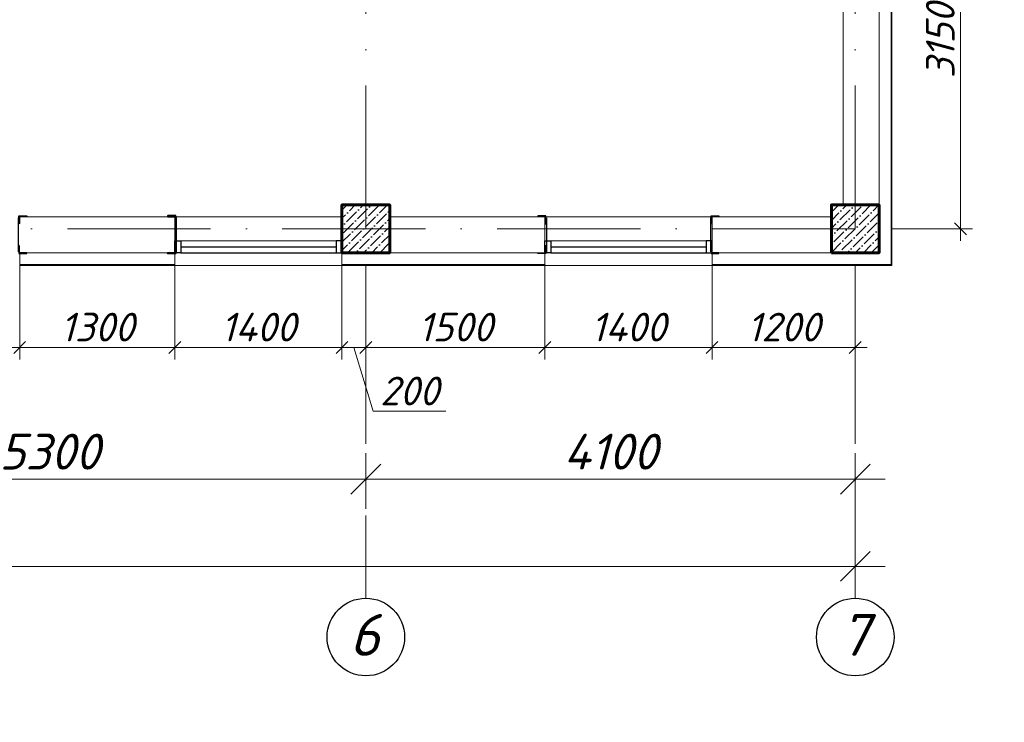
# Model space of a CAD drawing. Header units: millimetres. Extents: x 363306 to 7757304, y 1022887 to 1207196.
# Tile 171 of 256: x 990962 to 999211, y 1065379 to 1071261. Entities that reach past the tile are written whole.
import ezdxf
from ezdxf import colors
from ezdxf.entities.mleader import LeaderData, LeaderLine
from ezdxf.math import Vec2, Vec3

# ---------------------------------------------------------------- set-up
doc = ezdxf.new("R2010")
doc.units = ezdxf.units.MM
doc.linetypes.add('ACAD_ISO10W100', pattern=[18, 12, -3, 0, -3])
doc.layers.add('0 @ 100', color=7, linetype='Continuous')
doc.layers.add('kcd_tx', color=7, linetype='Continuous')
for name, color, linetype, lineweight in [('5   0.30', 1, 'Continuous', 30), ('PLAN', 250, 'Continuous', 25), ('надпись 0.18', 160, 'Continuous', 18), ('размеры', 12, 'Continuous', 15)]:
    doc.layers.add(name, color=color, linetype=linetype, lineweight=lineweight)
doc.styles.add('ISOCPEUR', font='isocpeur.TTF')
doc.styles.get("Standard").update_dxf_attribs({"font": 'isocpeui.ttf'})
doc.styles.add('Times New Roman', font='times.ttf')
doc.styles.add('ГОСТ 2.304', font='isocpeui.ttf')
doc.dimstyles.new('12121212', dxfattribs={"dimtxt": 200, "dimasz": 200, "dimexe": 200, "dimexo": 100, "dimgap": 100, "dimtad": 1, "dimdec": 0, "dimzin": 0, "dimdsep": 46, "dimtxsty": 'Standard', "dimblk": 'OBLIQUE', "dimcen": 200, "dimdle": 200, "dimclrd": 5, "dimclre": 5, "dimclrt": 5, "dimadec": 0, "dimazin": 0, "dimtfac": 1, "dimtdec": 0, "dimtofl": 0, "dimtmove": 1, "dimatfit": 3, "dimldrblk": 'OBLIQUE', "dimfxl": 0, "dimtolj": 1, "dimtzin": 0, "dimlwd": 9, "dimlwe": 9, "dimarcsym": 0})
doc.dimstyles.new('Санжар', dxfattribs={"dimtxt": 240, "dimasz": 200, "dimexe": 200, "dimexo": 200, "dimgap": 50, "dimtad": 1, "dimdec": 0, "dimtxsty": 'Standard', "dimblk": 'OBLIQUE', "dimcen": 2.5, "dimdle": 200, "dimclrd": 152, "dimclre": 152, "dimclrt": 152, "dimadec": 0, "dimazin": 0, "dimtfac": 1, "dimtdec": 0, "dimtmove": 0, "dimatfit": 3, "dimldrblk": 'OBLIQUE', "dimfxl": 0, "dimlwd": 0, "dimlwe": 0, "dimarcsym": 0})

# ---------------------------------------------------------------- blocks, each defined once
blk = doc.blocks.new('*U116')
at = {"color": 0, "linetype": 'ByBlock', "lineweight": -2, "ltscale": 100}
blk.add_lwpolyline([(0, 0), (63, 0), (63, 2.7, 0.414214), (60.7, 5), (12, 5, -0.414214), (5, 12), (5, 60.7, 0.414214), (2.7, 63), (0, 63)], format="xyb", close=True, dxfattribs=at)
blk = doc.blocks.new('fdsfsdfsf')
at = {"layer": '5   0.30', "color": 3, "lineweight": 40, "ltscale": 200}
blk.add_line((598335.9, 1214123.1), (598335.9, 1214407.3), dxfattribs=at)
at = {"layer": '5   0.30', "color": 3, "lineweight": 40, "ltscale": 200, "extrusion": (0, 0, -1), "xscale": 1.05763968, "yscale": 1.05763968, "zscale": -1.05763968, "rotation": 180}
blk.add_blockref('*U116', (-598340, 1214421.6), dxfattribs=at)
at = {"layer": '5   0.30', "color": 3, "lineweight": 40, "ltscale": 200, "xscale": 1.05763968, "yscale": 1.05763968, "zscale": 1.05763968}
blk.add_blockref('*U116', (598340, 1214106.8), dxfattribs=at)
blk = doc.blocks.new('_Oblique')
at = {"color": 0, "linetype": 'ByBlock', "lineweight": -2}
blk.add_line((-0.5, -0.5), (0.5, 0.5), dxfattribs=at)
blk = doc.blocks.new('*D442')
at = {"color": 5, "lineweight": 9, "transparency": 16777216}
for p, q in [((988562.3, 1067633.4), (988562.3, 1067165)), ((993862.3, 1067633.4), (993862.3, 1067165)), ((988312.3, 1067415), (994112.3, 1067415))]:
    blk.add_line(p, q, dxfattribs=at)
at = {"layer": 'Defpoints', "color": 0, "lineweight": 25, "transparency": 16777216}
for p in [(988562.3, 1067733.4), (993862.3, 1067733.4), (993862.3, 1067415)]:
    blk.add_point(p, dxfattribs=at)
at = {"color": 5, "lineweight": 9, "transparency": 16777216, "xscale": 250, "yscale": 250, "zscale": 250, "rotation": 180}
blk.add_blockref('_Oblique', (988562.3, 1067415), dxfattribs=at)
at = {"color": 5, "lineweight": 9, "transparency": 16777216, "xscale": 250, "yscale": 250, "zscale": 250}
blk.add_blockref('_Oblique', (993862.3, 1067415), dxfattribs=at)
at = {"color": 5, "lineweight": 40, "transparency": 16777216, "insert": (991212.3, 1067645), "char_height": 300, "attachment_point": 5}
blk.add_mtext('\\A1;5300', dxfattribs=at)
blk = doc.blocks.new('*D443')
at = {"color": 5, "lineweight": 9, "transparency": 16777216}
for p, q in [((993862.3, 1067633.4), (993862.3, 1067165)), ((997962.3, 1067633.4), (997962.3, 1067165)), ((993612.3, 1067415), (998212.3, 1067415))]:
    blk.add_line(p, q, dxfattribs=at)
at = {"layer": 'Defpoints', "color": 0, "lineweight": 25, "transparency": 16777216}
for p in [(993862.3, 1067733.4), (997962.3, 1067733.4), (997962.3, 1067415)]:
    blk.add_point(p, dxfattribs=at)
at = {"color": 5, "lineweight": 9, "transparency": 16777216, "xscale": 250, "yscale": 250, "zscale": 250, "rotation": 180}
blk.add_blockref('_Oblique', (993862.3, 1067415), dxfattribs=at)
at = {"color": 5, "lineweight": 9, "transparency": 16777216, "xscale": 250, "yscale": 250, "zscale": 250}
blk.add_blockref('_Oblique', (997962.3, 1067415), dxfattribs=at)
at = {"color": 5, "lineweight": 40, "transparency": 16777216, "insert": (995912.3, 1067645), "char_height": 300, "attachment_point": 5}
blk.add_mtext('\\A1;4100', dxfattribs=at)
blk = doc.blocks.new('*D444')
at = {"color": 5, "lineweight": 9, "transparency": 16777216}
for p, q in [((971662.3, 1067410.2), (971662.3, 1066434.8)), ((997962.3, 1067410.2), (997962.3, 1066434.8)), ((971412.3, 1066684.8), (998212.3, 1066684.8))]:
    blk.add_line(p, q, dxfattribs=at)
at = {"layer": 'Defpoints', "color": 0, "lineweight": 25, "transparency": 16777216}
for p in [(971662.3, 1067510.2), (997962.3, 1067510.2), (997962.3, 1066684.8)]:
    blk.add_point(p, dxfattribs=at)
at = {"color": 5, "lineweight": 9, "transparency": 16777216, "xscale": 250, "yscale": 250, "zscale": 250, "rotation": 180}
blk.add_blockref('_Oblique', (971662.3, 1066684.8), dxfattribs=at)
at = {"color": 5, "lineweight": 9, "transparency": 16777216, "xscale": 250, "yscale": 250, "zscale": 250}
blk.add_blockref('_Oblique', (997962.3, 1066684.8), dxfattribs=at)
at = {"color": 5, "lineweight": 40, "transparency": 16777216, "insert": (984812.3, 1066914.8), "char_height": 300, "attachment_point": 5}
blk.add_mtext('\\A1;26300', dxfattribs=at)
blk = doc.blocks.new('*U25')
at = {"color": 0, "linetype": 'ByBlock', "lineweight": -2, "ltscale": 100}
blk.add_lwpolyline([(0, 0), (63, 0), (63, 2.7, 0.414214), (60.7, 5), (12, 5, -0.414214), (5, 12), (5, 60.7, 0.414214), (2.7, 63), (0, 63)], format="xyb", close=True, dxfattribs=at)
blk = doc.blocks.new('*D668')
at = {"layer": 'Defpoints', "color": 0, "lineweight": 25, "ltscale": 100, "transparency": 16777216}
for p in [(998162.3, 1072660.4), (998844.8, 1072660.4), (998162.3, 1069510.4)]:
    blk.add_point(p, dxfattribs=at)
at = {"layer": 'kcd_tx', "lineweight": 0, "ltscale": 100, "transparency": 16777216}
for p, q in [((998844.8, 1069410.4), (998844.8, 1072760.4)), ((998262.3, 1072660.4), (998944.8, 1072660.4)), ((998262.3, 1069510.4), (998944.8, 1069510.4))]:
    blk.add_line(p, q, dxfattribs=at)
at = {"layer": 'kcd_tx', "lineweight": 0, "ltscale": 100, "transparency": 16777216, "xscale": 100, "yscale": 100, "zscale": 100}
for p, rotation in [((998844.8, 1072660.4), 90), ((998844.8, 1069510.4), 270)]:
    blk.add_blockref('_Oblique', p, dxfattribs=dict(at, rotation=rotation))
at = {"layer": 'kcd_tx', "lineweight": 15, "ltscale": 100, "transparency": 16777216, "insert": (998674.8, 1071085.4), "char_height": 240, "attachment_point": 5, "rotation": 90}
blk.add_mtext('3150', dxfattribs=at)
blk = doc.blocks.new('*D515')
at = {"layer": 'Defpoints', "color": 0, "lineweight": 25, "transparency": 16777216}
for p in [(989562.3, 1069310.4), (990962.3, 1069310.4), (990962.3, 1068517.7)]:
    blk.add_point(p, dxfattribs=at)
at = {"layer": 'kcd_tx', "lineweight": 0, "transparency": 16777216}
for p, q in [((989562.3, 1069210.4), (989562.3, 1068417.7)), ((990962.3, 1069210.4), (990962.3, 1068417.7)), ((989462.3, 1068517.7), (991062.3, 1068517.7))]:
    blk.add_line(p, q, dxfattribs=at)
at = {"layer": 'kcd_tx', "lineweight": 0, "transparency": 16777216, "xscale": 100, "yscale": 100, "zscale": 100, "rotation": 180}
blk.add_blockref('_Oblique', (989562.3, 1068517.7), dxfattribs=at)
at = {"layer": 'kcd_tx', "lineweight": 0, "transparency": 16777216, "xscale": 100, "yscale": 100, "zscale": 100}
blk.add_blockref('_Oblique', (990962.3, 1068517.7), dxfattribs=at)
at = {"layer": 'kcd_tx', "lineweight": 30, "transparency": 16777216, "insert": (990262.3, 1068687.7), "char_height": 240, "attachment_point": 5}
blk.add_mtext('1400', dxfattribs=at)
blk = doc.blocks.new('*D516')
at = {"layer": 'Defpoints', "color": 0, "lineweight": 25, "transparency": 16777216}
for p in [(990962.3, 1069310.4), (992262.3, 1069310.4), (992262.3, 1068517.7)]:
    blk.add_point(p, dxfattribs=at)
at = {"layer": 'kcd_tx', "lineweight": 0, "transparency": 16777216}
for p, q in [((990962.3, 1069210.4), (990962.3, 1068417.7)), ((992262.3, 1069210.4), (992262.3, 1068417.7)), ((990862.3, 1068517.7), (992362.3, 1068517.7))]:
    blk.add_line(p, q, dxfattribs=at)
at = {"layer": 'kcd_tx', "lineweight": 0, "transparency": 16777216, "xscale": 100, "yscale": 100, "zscale": 100, "rotation": 180}
blk.add_blockref('_Oblique', (990962.3, 1068517.7), dxfattribs=at)
at = {"layer": 'kcd_tx', "lineweight": 0, "transparency": 16777216, "xscale": 100, "yscale": 100, "zscale": 100}
blk.add_blockref('_Oblique', (992262.3, 1068517.7), dxfattribs=at)
at = {"layer": 'kcd_tx', "lineweight": 30, "transparency": 16777216, "insert": (991612.3, 1068687.7), "char_height": 240, "attachment_point": 5}
blk.add_mtext('1300', dxfattribs=at)
blk = doc.blocks.new('*D517')
at = {"layer": 'Defpoints', "color": 0, "lineweight": 25, "transparency": 16777216}
for p in [(992262.3, 1069310.4), (993662.3, 1069310.4), (993662.3, 1068517.7)]:
    blk.add_point(p, dxfattribs=at)
at = {"layer": 'kcd_tx', "lineweight": 0, "transparency": 16777216}
for p, q in [((992262.3, 1069210.4), (992262.3, 1068417.7)), ((993662.3, 1069210.4), (993662.3, 1068417.7)), ((992162.3, 1068517.7), (993762.3, 1068517.7))]:
    blk.add_line(p, q, dxfattribs=at)
at = {"layer": 'kcd_tx', "lineweight": 0, "transparency": 16777216, "xscale": 100, "yscale": 100, "zscale": 100, "rotation": 180}
blk.add_blockref('_Oblique', (992262.3, 1068517.7), dxfattribs=at)
at = {"layer": 'kcd_tx', "lineweight": 0, "transparency": 16777216, "xscale": 100, "yscale": 100, "zscale": 100}
blk.add_blockref('_Oblique', (993662.3, 1068517.7), dxfattribs=at)
at = {"layer": 'kcd_tx', "lineweight": 30, "transparency": 16777216, "insert": (992962.3, 1068687.7), "char_height": 240, "attachment_point": 5}
blk.add_mtext('1400', dxfattribs=at)
blk = doc.blocks.new('*D518')
at = {"layer": 'Defpoints', "color": 0, "lineweight": 25, "transparency": 16777216}
for p in [(995362.3, 1069310.4), (996762.3, 1069310.4), (996762.3, 1068517.7)]:
    blk.add_point(p, dxfattribs=at)
at = {"layer": 'kcd_tx', "lineweight": 0, "transparency": 16777216}
for p, q in [((995362.3, 1069210.4), (995362.3, 1068417.7)), ((996762.3, 1069210.4), (996762.3, 1068417.7)), ((995262.3, 1068517.7), (996862.3, 1068517.7))]:
    blk.add_line(p, q, dxfattribs=at)
at = {"layer": 'kcd_tx', "lineweight": 0, "transparency": 16777216, "xscale": 100, "yscale": 100, "zscale": 100, "rotation": 180}
blk.add_blockref('_Oblique', (995362.3, 1068517.7), dxfattribs=at)
at = {"layer": 'kcd_tx', "lineweight": 0, "transparency": 16777216, "xscale": 100, "yscale": 100, "zscale": 100}
blk.add_blockref('_Oblique', (996762.3, 1068517.7), dxfattribs=at)
at = {"layer": 'kcd_tx', "lineweight": 30, "transparency": 16777216, "insert": (996062.3, 1068687.7), "char_height": 240, "attachment_point": 5}
blk.add_mtext('1400', dxfattribs=at)
blk = doc.blocks.new('*D519')
at = {"layer": 'Defpoints', "color": 0, "lineweight": 25, "ltscale": 100, "transparency": 16777216}
for p in [(996762.3, 1069310.4), (997962.3, 1069310.4), (997962.3, 1068517.7)]:
    blk.add_point(p, dxfattribs=at)
at = {"layer": 'kcd_tx', "lineweight": 0, "ltscale": 100, "transparency": 16777216}
for p, q in [((996762.3, 1069210.4), (996762.3, 1068417.7)), ((997962.3, 1069210.4), (997962.3, 1068417.7)), ((996662.3, 1068517.7), (998062.3, 1068517.7))]:
    blk.add_line(p, q, dxfattribs=at)
at = {"layer": 'kcd_tx', "lineweight": 0, "ltscale": 100, "transparency": 16777216, "xscale": 100, "yscale": 100, "zscale": 100, "rotation": 180}
blk.add_blockref('_Oblique', (996762.3, 1068517.7), dxfattribs=at)
at = {"layer": 'kcd_tx', "lineweight": 0, "ltscale": 100, "transparency": 16777216, "xscale": 100, "yscale": 100, "zscale": 100}
blk.add_blockref('_Oblique', (997962.3, 1068517.7), dxfattribs=at)
at = {"layer": 'kcd_tx', "lineweight": 15, "ltscale": 100, "transparency": 16777216, "insert": (997362.3, 1068687.7), "char_height": 240, "attachment_point": 5}
blk.add_mtext('1200', dxfattribs=at)
blk = doc.blocks.new('*D521')
at = {"layer": 'Defpoints', "color": 0, "lineweight": 25, "transparency": 16777216}
for p in [(993862.3, 1069310.4), (995362.3, 1069310.4), (993862.3, 1068517.7)]:
    blk.add_point(p, dxfattribs=at)
at = {"layer": 'kcd_tx', "lineweight": 0, "transparency": 16777216}
for p, q in [((993862.3, 1069210.4), (993862.3, 1068417.7)), ((995362.3, 1069210.4), (995362.3, 1068417.7)), ((995462.3, 1068517.7), (993762.3, 1068517.7))]:
    blk.add_line(p, q, dxfattribs=at)
at = {"layer": 'kcd_tx', "lineweight": 0, "transparency": 16777216, "xscale": 100, "yscale": 100, "zscale": 100, "rotation": 180}
blk.add_blockref('_Oblique', (993862.3, 1068517.7), dxfattribs=at)
at = {"layer": 'kcd_tx', "lineweight": 0, "transparency": 16777216, "xscale": 100, "yscale": 100, "zscale": 100}
blk.add_blockref('_Oblique', (995362.3, 1068517.7), dxfattribs=at)
at = {"layer": 'kcd_tx', "lineweight": 30, "transparency": 16777216, "insert": (994612.3, 1068687.7), "char_height": 240, "attachment_point": 5}
blk.add_mtext('1500', dxfattribs=at)
blk = doc.blocks.new('*D522')
at = {"layer": 'Defpoints', "color": 0, "lineweight": 25, "transparency": 16777216}
for p in [(993662.3, 1069310.4), (993862.3, 1069310.4), (993862.3, 1068517.7)]:
    blk.add_point(p, dxfattribs=at)
at = {"layer": 'kcd_tx', "lineweight": 0, "transparency": 16777216}
for p, q in [((993662.3, 1069210.4), (993662.3, 1068417.7)), ((993862.3, 1069210.4), (993862.3, 1068417.7)), ((993562.3, 1068517.7), (993962.3, 1068517.7)), ((993762.3, 1068517.7), (993922.8, 1067982.7)), ((993922.8, 1067982.7), (994532.6, 1067982.7))]:
    blk.add_line(p, q, dxfattribs=at)
at = {"layer": 'kcd_tx', "lineweight": 0, "transparency": 16777216, "xscale": 100, "yscale": 100, "zscale": 100, "rotation": 180}
blk.add_blockref('_Oblique', (993662.3, 1068517.7), dxfattribs=at)
at = {"layer": 'kcd_tx', "lineweight": 0, "transparency": 16777216, "xscale": 100, "yscale": 100, "zscale": 100}
blk.add_blockref('_Oblique', (993862.3, 1068517.7), dxfattribs=at)
at = {"layer": 'kcd_tx', "lineweight": 30, "transparency": 16777216, "insert": (994227.7, 1068152.7), "char_height": 240, "attachment_point": 5}
blk.add_mtext('200', dxfattribs=at)
blk = doc.blocks.new('RTTRERR')
at = {"layer": '5   0.30', "color": 3, "lineweight": 30, "ltscale": 200}
for p, q in [((661523.9, 1818052.1), (661523.9, 1817767.9)), ((662899.5, 1818052.1), (662899.5, 1817767.9))]:
    blk.add_line(p, q, dxfattribs=at)
at = {"layer": '5   0.30', "color": 3, "lineweight": 30, "ltscale": 200, "yscale": 1.05763968, "zscale": 1.05763968, "rotation": 180}
for p, xscale in [((661519.8, 1818068.4), 1.05763968), ((662903.5, 1818068.4), -1.05763968)]:
    blk.add_blockref('*U25', p, dxfattribs=dict(at, xscale=xscale))
at = {"layer": '5   0.30', "color": 3, "lineweight": 30, "ltscale": 200, "extrusion": (0, 0, -1), "yscale": 1.05763968, "zscale": -1.05763968}
for p, xscale in [((-661519.8, 1817753.5), 1.05763968), ((-662903.5, 1817753.5), -1.05763968)]:
    blk.add_blockref('*U25', p, dxfattribs=dict(at, xscale=xscale))
ml = blk.add_multileader_mtext('Standard')
ml.set_content('{\\fISOCPEUR|b0|i1|c204|p34;\\C5;Ст-2}', color=256, style='ISOCPEUR')
ml.set_leader_properties()
ml.build(insert=Vec2(0, 0))
ml.multileader.update_dxf_attribs({"text_left_attachment_type": 6, "text_right_attachment_type": 6, "dogleg_length": 0.208, "arrow_head_size": 187.5, "scale": 100})
ctx = ml.context
ctx.base_point, ctx.scale, ctx.char_height, ctx.arrow_head_size, ctx.landing_gap_size, ctx.plane_origin = Vec3(661945.1, 1818508.9), 100, 200, 187.5, 0, Vec3(666149.8, 1819982)
ctx.left_attachment, ctx.right_attachment, ctx.text_align_type = 6, 6, 1
notes = []
notes.append((ctx, [(1, (1, 1, 0), (662574.8, 1818508.9), (-1, 0), 20.8, [(2, [(661519.8, 1818068.4)], 0, []), (1, [(662922.3, 1818060), (662922.3, 1818060)], 0, [])])]))
ctx.mtext.insert, ctx.mtext.alignment, ctx.mtext.flow_direction = Vec3(662249.5, 1818748.9), 2, 5
for ctx, leaders in notes:
    for number, flags, end, landing, length, lines in leaders:
        leader = LeaderData()
        leader.index, (leader.has_last_leader_line, leader.has_dogleg_vector, leader.attachment_direction) = number, flags
        leader.last_leader_point, leader.dogleg_vector, leader.dogleg_length = Vec3(end), Vec3(landing), length
        for number, points, colour, breaks in lines:
            line = LeaderLine()
            line.index, line.vertices, line.color, line.breaks = number, Vec3.list(points), colors.encode_raw_color(colour), breaks
            leader.lines.append(line)
        ctx.leaders.append(leader)

msp = doc.modelspace()

# ---------------------------------------------------------------- hatches: boundary and pattern name
at = {"ltscale": 100}
h = msp.add_hatch(dxfattribs=at)
h.set_pattern_fill('ANSI36', color=256, scale=15, style=0)
h.set_pattern_definition([(45, (-16050100.283, 10252540.387), (25.25697034, 92.60889125), [119.0625, -23.8125, 0, -23.8125])])
h.paths.add_polyline_path([(994062.268, 1069710.387), (993662.268, 1069710.387), (993662.268, 1069310.387), (994062.268, 1069310.387)])
h = msp.add_hatch(dxfattribs=at)
h.set_pattern_fill('ANSI36', color=256, scale=15, style=0)
h.set_pattern_definition([(45, (-16074000.283, 10252540.387), (25.25697034, 92.60889125), [119.0625, -23.8125, 0, -23.8125])])
h.paths.add_polyline_path([(998162.268, 1069710.387), (997762.268, 1069710.387), (997762.268, 1069310.387), (998162.268, 1069310.387)])

# ---------------------------------------------------------------- linework, layer by layer
at = {"color": 1, "linetype": 'ACAD_ISO10W100', "lineweight": 9, "ltscale": 100}
for p, q in [((993862.268, 1085110.387), (993862.268, 1066417.835)), ((997962.268, 1085110.387), (997962.268, 1066417.835)), ((997962.268, 1069510.387), (969088.863, 1069510.387)), ((998269.268, 1069510.387), (998262.268, 1069510.387))]:
    msp.add_line(p, q, dxfattribs=at)
at = {"lineweight": 0, "ltscale": 100}
for p, q in [((998162.268, 1069310.387), (998162.268, 1076560.387)), ((997862.268, 1069710.387), (997862.268, 1075610.387)), ((990962.268, 1069610.387), (992262.268, 1069610.387)), ((992262.268, 1069610.387), (992262.268, 1069310.387)), ((994062.268, 1069610.387), (995362.268, 1069610.387)), ((995362.268, 1069610.387), (995362.268, 1069310.387)), ((996762.268, 1069610.387), (996762.268, 1069310.387)), ((996762.268, 1069610.387), (997762.268, 1069610.387)), ((990962.268, 1069310.387), (992262.268, 1069310.387)), ((994062.268, 1069310.387), (995362.268, 1069310.387)), ((996762.268, 1069310.387), (997762.268, 1069310.387)), ((992262.268, 1069203.387), (993662.268, 1069203.387)), ((995362.268, 1069203.387), (996762.268, 1069203.387))]:
    msp.add_line(p, q, dxfattribs=at)
at = {"lineweight": 9, "ltscale": 100}
for p, q in [((992262.268, 1069610.387), (993662.268, 1069610.387)), ((995362.268, 1069610.387), (996762.268, 1069610.387))]:
    msp.add_line(p, q, dxfattribs=at)
at = {"color": 5, "lineweight": 0}
for p, q in [((992312.268, 1069410.387), (993612.268, 1069410.387)), ((995412.268, 1069410.387), (996712.268, 1069410.387))]:
    msp.add_line(p, q, dxfattribs=at)
at = {"color": 5}
for p, q in [((992312.268, 1069360.387), (993612.268, 1069360.387)), ((992312.268, 1069310.387), (993612.268, 1069310.387)), ((995412.268, 1069360.387), (996712.268, 1069360.387)), ((995412.268, 1069310.387), (996712.268, 1069310.387))]:
    msp.add_line(p, q, dxfattribs=at)
at = {"color": 32, "lineweight": 0, "ltscale": 100}
for points in [[(996762.268, 1069210.387), (998262.268, 1069210.387), (998262.268, 1076560.387)], [(990962.268, 1069210.387), (992262.268, 1069210.387)], [(993662.268, 1069210.387), (995362.268, 1069210.387)]]:
    msp.add_lwpolyline(points, dxfattribs=at)
at = {"color": 252, "lineweight": 0, "ltscale": 100}
for points in [[(996762.268, 1069203.387), (998269.268, 1069203.387), (998269.268, 1076560.387)], [(990962.268, 1069310.387), (990962.268, 1069203.387)], [(992262.268, 1069310.387), (992262.268, 1069203.387)], [(993662.268, 1069310.387), (993662.268, 1069203.387)], [(995362.268, 1069310.387), (995362.268, 1069203.387)], [(996762.268, 1069310.387), (996762.268, 1069203.387)], [(990962.268, 1069203.387), (992262.268, 1069203.387)], [(993662.268, 1069203.387), (995362.268, 1069203.387)]]:
    msp.add_lwpolyline(points, dxfattribs=at)
at = {"color": 5}
for points in [[(992262.268, 1069410.387), (992312.268, 1069410.387), (992312.268, 1069310.387), (992262.268, 1069310.387)], [(993662.268, 1069410.387), (993612.268, 1069410.387), (993612.268, 1069310.387), (993662.268, 1069310.387)], [(995362.268, 1069410.387), (995412.268, 1069410.387), (995412.268, 1069310.387), (995362.268, 1069310.387)], [(996762.268, 1069410.387), (996712.268, 1069410.387), (996712.268, 1069310.387), (996762.268, 1069310.387)]]:
    msp.add_lwpolyline(points, close=True, dxfattribs=at)
at = {"color": 252, "lineweight": 60, "ltscale": 100}
msp.add_lwpolyline([(994062.268, 1069310.387), (994062.268, 1069310.387)], dxfattribs=at)
at = {"layer": 'PLAN', "color": 158, "lineweight": 30}
for centre in [(993862.268, 1066092.95), (997962.268, 1066092.95)]:
    msp.add_circle(centre, 324.885, dxfattribs=at)
at = {"layer": 'размеры', "lineweight": 60, "ltscale": 5}
for points in [[(993662.268, 1069310.387), (994062.268, 1069310.387), (994062.268, 1069710.387), (993662.268, 1069710.387)], [(997762.268, 1069310.387), (998162.268, 1069310.387), (998162.268, 1069710.387), (997762.268, 1069710.387)]]:
    msp.add_lwpolyline(points, close=True, dxfattribs=at)

# ---------------------------------------------------------------- block references
at = {"color": 18, "lineweight": 30, "true_color": 0x000000}
for p in [(328050.601, -748449.583), (333850.601, -748449.583)]:
    msp.add_blockref('RTTRERR', p, dxfattribs=at)
at = {"color": 244, "lineweight": 0, "true_color": 0x991b1e, "xscale": -1}
msp.add_blockref('fdsfsdfsf', (1590609.69, -144803.783), dxfattribs=at)

# ---------------------------------------------------------------- texts
at = {"layer": '0 @ 100', "color": 7, "insert": (761996.908, 1075986.433), "char_height": 318.940213, "width": 19697.5359, "attachment_point": 4, "style": 'ГОСТ 2.304'}
msp.add_mtext('\\pi5457.36288;{\\fISOCPEUR|b1|i1|c204|p34;Характеристика участка строительства:\\P\\pi0;\\P}Расчетная зимняя температура воздух 15 °С.\\PСкоростной напор ветра   - 38кг/м2.\\PВес снегового покрова    - 50кг/м2.\\PКлассификация зданий по функциональной пожарной опасности - Ф 4.1 \\PКоэффициент надежности по назначению - 0.95\\P\\P^IПроектом разработано подъёмник для мало мобильных граждан населения грузоподъемностью 250 кг. скоростью 0,25 см/с. Двери шахт подъёмника противопожарные с пределом огнестойкости El 30. Подъёмники оборудованы кабинами габаритами 1500х1500 мм, ширина дверей кабины обеспечивает проезд инвалидной коляски. Для экстренных случаев подъёмник оснащен дополнительным аккумулятором и механическим спуском для безопасного спуска пассажира в нулевую отметку. Так же в дверях подъёмника установлены замки датчики которые открываются с ключевыми картами, чтобы открыть двери подъёмника.\\P^IС внешней и внутренней стороны наружных стен предусмотрено обшивка из аквапанелей толщиной 12,5мм с утеплением из минераловатной ваты на кварцевой основе, А =0,040 Вт/мС, толщиной 100мм. (по теплотехническому расчету). Наружная отделка из органическое стекло.\\P^IПодрядчик обязан предоставить заказчику сертификаты соответствия и пожарной безопасности на фасадную систему и все применяемые в данной системе материалы и изделия.\\PКонструкции, изделия и материалы применены по действующим стандартам, ТУ, сертификатам. На путях эвакуации используются отделочные материалы, соответствующие требованиям п. 5.25 ШНК 2.01.02-04.\\PОтделка стен с внутренней стороны окраска водоэмульсионными красками светлых тонов. Во внутренней и наружной отделке использованы современные отделочные материалы используемые на территории Республики Узбекистан.\\P^IКрыша - скатная из металлических профилированных листов с полимерными покрытиями с обеих сторон толщ.0,55мм по металлическим конструкциям.\\P^IПо периметру наружных стен устраивается бетонная отмостка. Бетон кл.В 7,5 шириной 1000 мм, толщиной 50 мм по гравийному основанию толщиной 100 мм -150 мм.\\P^IВсе строительно-монтажные работы вести согласно указаний соответствующих строительных норм и проекта производства работ (П.П.Р.) на основании ШНК 3.01.01 - 03 и КМК 3.01.02 - 00.', dxfattribs=at)
at = {"layer": 'PLAN', "lineweight": 30, "char_height": 350, "width": 338.65741, "attachment_point": 3}
for s, insert in [('6', (993978.05, 1066285.738)), ('7', (998078.05, 1066285.738))]:
    msp.add_mtext(s, dxfattribs=dict(at, insert=insert))
at = {"layer": 'надпись 0.18', "ltscale": 100, "insert": (898701.444, 1068300.98), "char_height": 250, "width": 17724.97017, "attachment_point": 1, "style": 'Times New Roman'}
msp.add_mtext('{\\fISOCPEUR|b0|i1|c204|p34;\\C256;\\c0;   Примечание\\fISOCPEUR|b0|i1|c0|p34;:\\A1;\\P\\pi-418.1675,l418.1675,t418.1675;1.^I\\fISOCPEUR|b0|i1|c204|p34;Данный  лист  см\\fISOCPEUR|b0|i1|c0|p34;.  \\fISOCPEUR|b0|i1|c204|p34;совместно  с  л\\fISOCPEUR|b0|i1|c0|p34;.  \\fISOCPEUR|b0|i1|c204|p34;К\\fISOCPEUR|b0|i1|c0|p34;p\\fISOCPEUR|b0|i1|c204|p34; \\fISOCPEUR|b0|i1|c0|p34;-16.  \\P\\pi0,l0,tz;2.  \\fISOCPEUR|b0|i1|c204|p34;За  отм  \\fISOCPEUR|b0|i1|c0|p34;0,000  \\fISOCPEUR|b0|i1|c204|p34;принято  отметка чистого пола  \\fISOCPEUR|b0|i1|c0|p34;1\\fISOCPEUR|b0|i1|c204|p34;этажа\\P\\fISOCPEUR|b0|i1|c0|p34;3.  \\fISOCPEUR|b0|i1|c204|p34;На  отм\\fISOCPEUR|b0|i1|c0|p34;.  -0.030  \\fISOCPEUR|b0|i1|c204|p34;Выполнить  горизонтальную  из  цементно\\fISOCPEUR|b0|i1|c0|p34;-\\fISOCPEUR|b0|i1|c204|p34;песчаного  раствора состава  \\fISOCPEUR|b0|i1|c0|p34;1:2 \\fISOCPEUR|b0|i1|c204|p34;с жидком стеклом толш\\fISOCPEUR|b0|i1|c0|p34;.  30\\fISOCPEUR|b0|i1|c204|p34;мм\\fISOCPEUR|b0|i1|c0|p34;.\\P\\A0;4.  \\fISOCPEUR|b0|i1|c204|p34;Фундаменты выполнить из бетона класса \\fISOCPEUR|b0|i1|c0|p34;B15 (\\fISOCPEUR|b0|i1|c204|p34;М\\fISOCPEUR|b0|i1|c0|p34;200).\\A1;\\P\\pi-750,l750;\\A0;5.  \\fISOCPEUR|b0|i1|c204|p34;Для  обеспечения \\fISOCPEUR|b0|i1|c0|p34;50\\fISOCPEUR|b0|i1|c204|p34;мм  слоя  бетона   арматуру фундаментной  ленты укладывать  на  кубики\\fISOCPEUR|b0|i1|c0|p34;-\\fISOCPEUR|b0|i1|c204|p34;фиксаторы\\fISOCPEUR|b0|i1|c0|p34;,  \\fISOCPEUR|b0|i1|c204|p34;изготовленные из цементно\\fISOCPEUR|b0|i1|c0|p34;-\\fISOCPEUR|b0|i1|c204|p34;песчаного раствора  М\\fISOCPEUR|b0|i1|c0|p34;100 \\fISOCPEUR|b0|i1|c204|p34;размерами \\fISOCPEUR|b0|i1|c0|p34;40\\fISOCPEUR|b0|i1|c204|p34;х\\fISOCPEUR|b0|i1|c0|p34;40\\fISOCPEUR|b0|i1|c204|p34;х\\fISOCPEUR|b0|i1|c0|p34;50\\fISOCPEUR|b0|i1|c204|p34;мм\\fISOCPEUR|b0|i1|c0|p34;.}', dxfattribs=at)

# ---------------------------------------------------------------- dimensions: what is measured, and where the dimension line sits
at = {"color": 12, "lineweight": 40}
for base, p1, p2, picture, middle in [((993862.268, 1067414.962), (988562.268, 1067733.448), (993862.268, 1067733.448), '*D442', (991212.268, 1067644.962)), ((997962.268, 1067414.962), (993862.268, 1067733.448), (997962.268, 1067733.448), '*D443', (995912.268, 1067644.962)), ((997962.268, 1066684.769), (971662.268, 1067510.209), (997962.268, 1067510.209), '*D444', (984812.268, 1066914.769))]:
    dim = msp.add_linear_dim(base=base, p1=p1, p2=p2, dimstyle='12121212', override={"dimtxt": 300, "dimasz": 250, "dimexe": 250, "dimgap": 80, "dimdle": 250}, dxfattribs=at)
    dim.commit()
    dim.dimension.update_dxf_attribs({"geometry": picture, "text_midpoint": middle})
at = {"layer": 'kcd_tx', "color": 134, "lineweight": 15, "ltscale": 100}
dim = msp.add_linear_dim(base=(998844.762, 1072660.387), p1=(998162.268, 1069510.387), p2=(998162.268, 1072660.387), angle=90, dimstyle='Санжар', override={"dimasz": 100, "dimexe": 100, "dimexo": 100, "dimdle": 100, "dimclrd": 256, "dimclre": 256, "dimclrt": 256, "dimtmove": 1, "dimfxl": 0, "dimarcsym": 2}, dxfattribs=at)
dim.commit()
dim.dimension.update_dxf_attribs({"geometry": '*D668', "text_midpoint": (998674.762, 1071085.387)})
at = {"layer": 'kcd_tx', "color": 244, "lineweight": 30, "true_color": 0x991b1e}
for base, p1, p2, picture, middle in [((990962.268, 1068517.702), (989562.268, 1069310.387), (990962.268, 1069310.387), '*D515', (990262.268, 1068687.702)), ((992262.268, 1068517.702), (990962.268, 1069310.387), (992262.268, 1069310.387), '*D516', (991612.268, 1068687.702)), ((993662.268, 1068517.702), (992262.268, 1069310.387), (993662.268, 1069310.387), '*D517', (992962.268, 1068687.702)), ((993862.268, 1068517.702), (993662.268, 1069310.387), (993862.268, 1069310.387), '*D522', (993972.768, 1068152.702)), ((996762.268, 1068517.702), (995362.268, 1069310.387), (996762.268, 1069310.387), '*D518', (996062.268, 1068687.702))]:
    dim = msp.add_linear_dim(base=base, p1=p1, p2=p2, dimstyle='Санжар', override={"dimasz": 100, "dimexe": 100, "dimexo": 100, "dimdle": 100, "dimclrd": 256, "dimclre": 256, "dimclrt": 256, "dimtmove": 1, "dimfxl": 0, "dimarcsym": 2}, dxfattribs=at)
    dim.commit()
    dim.dimension.update_dxf_attribs({"geometry": picture, "text_midpoint": middle})
dim = msp.add_linear_dim(base=(993862.268, 1068517.702), p1=(995362.268, 1069310.387), p2=(993862.268, 1069310.387), angle=180, dimstyle='Санжар', override={"dimasz": 100, "dimexe": 100, "dimexo": 100, "dimdle": 100, "dimclrd": 256, "dimclre": 256, "dimclrt": 256, "dimtmove": 1, "dimfxl": 0, "dimarcsym": 2}, dxfattribs=at)
dim.commit()
dim.dimension.update_dxf_attribs({"geometry": '*D521', "text_midpoint": (994612.268, 1068687.702)})
at = {"layer": 'kcd_tx', "color": 134, "lineweight": 15, "ltscale": 100}
dim = msp.add_linear_dim(base=(997962.268, 1068517.702), p1=(996762.268, 1069310.387), p2=(997962.268, 1069310.387), dimstyle='Санжар', override={"dimasz": 100, "dimexe": 100, "dimexo": 100, "dimdle": 100, "dimclrd": 256, "dimclre": 256, "dimclrt": 256, "dimtmove": 1, "dimfxl": 0, "dimarcsym": 2}, dxfattribs=at)
dim.commit()
dim.dimension.update_dxf_attribs({"geometry": '*D519', "text_midpoint": (997362.268, 1068687.702)})

doc.saveas('drawing.dxf')
